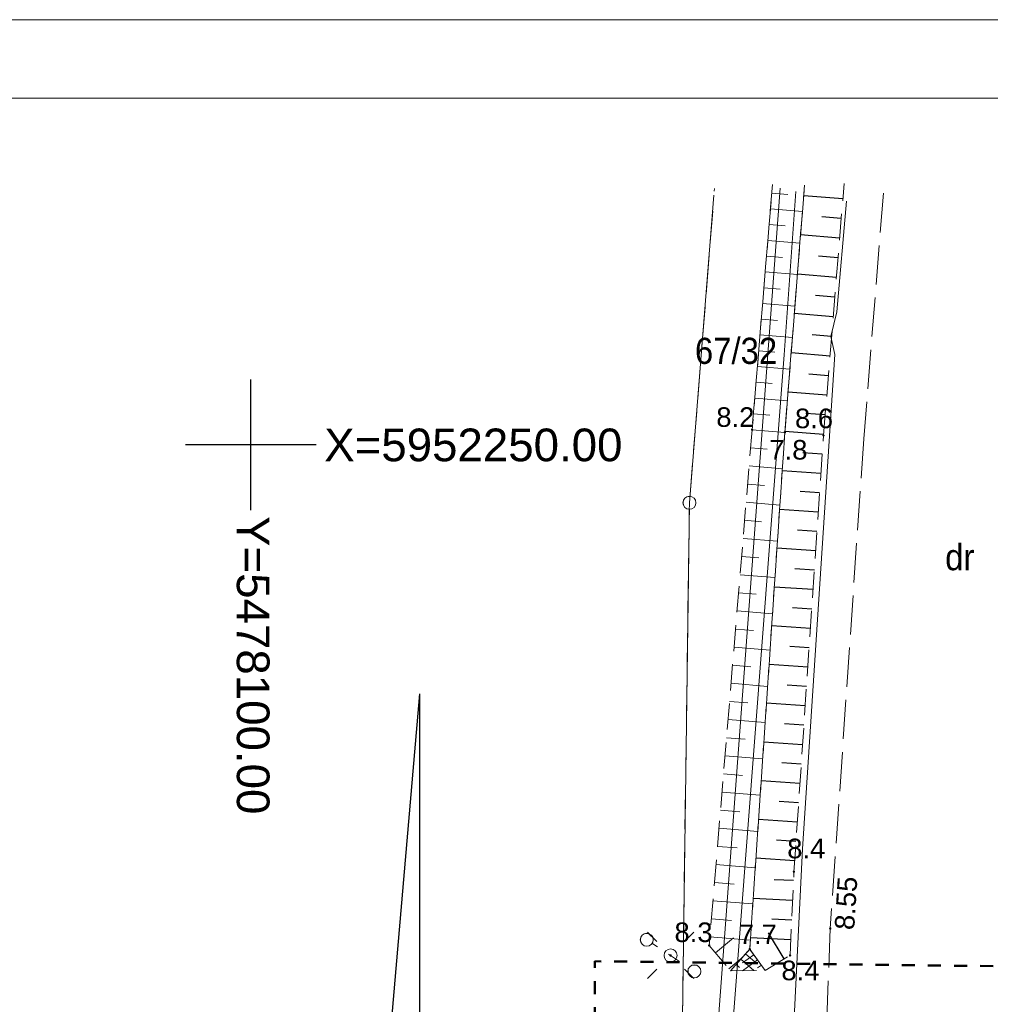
# Model space of a CAD drawing. Extents: x -3 to 10956327, y 0 to 11904415.
# Tile 5 of 15: x 5478091 to 5478128, y 5952229 to 5952266. Entities that reach past the tile are written whole.
import ezdxf
from ezdxf.enums import TextEntityAlignment as Align

# ---------------------------------------------------------------- set-up
doc = ezdxf.new("R2010")
doc.units = 0
doc.header["$LTSCALE"] = 0.5
for name, pattern in [('1 1', [2, 1, -1]), ('2 1', [3, 2, -1]), ('3 1', [4, 3, -1]), ('EGKK', [4, 3, -1]), ('EGUG', [2, 1, -1])]:
    doc.linetypes.add(name, pattern=pattern)
doc.layers.get('0').update_dxf_attribs({"color": 251})
for name, color, linetype, lineweight in [('--tabelka rysunku', 7, 'Continuous', 0), ('EGDE', 7, 'Continuous', 20), ('EGDE_O', 7, 'Continuous', 20), ('EGKK', 251, 'Continuous', 20), ('EGKK_O', 251, 'Continuous', 20), ('EGPG', 251, 'Continuous', 20), ('EGPG_O', 251, 'Continuous', 20), ('EGUG', 251, 'Continuous', 20), ('OTK', 251, 'Continuous', 20), ('OTR', 251, 'Continuous', 20), ('OTRN', 251, 'Continuous', 20), ('OTRN_O', 251, 'Continuous', 18), ('OTRS', 251, 'Continuous', 20), ('OTRS_O', 251, 'Continuous', 18), ('SUE', 251, 'Continuous', 20), ('SUP', 251, 'Continuous', 20), ('SUW', 251, 'Continuous', 20)]:
    doc.layers.add(name, color=color, linetype=linetype, lineweight=lineweight)
for name, color, linetype in [('PARSI', 7, 'Continuous'), ('Strzałka', 251, 'Continuous'), ('Wymiarowanie', 7, 'Continuous')]:
    doc.layers.add(name, color=color, linetype=linetype)
doc.styles.add('BDOT', font='Arial.ttf', dxfattribs={"width": 0.9})
doc.styles.add('EGBP', font='arial.ttf')
doc.styles.add('EGiB', font='Arial.ttf', dxfattribs={"width": 0.9})
doc.styles.add('MZSK', font='Arial.ttf', dxfattribs={"width": 0.9, "height": 0.75})

# ---------------------------------------------------------------- blocks, each defined once
blk = doc.blocks.new('OTRN')
at = {"layer": 'OTRN', "color": 0, "const_width": 0.09}
blk.add_lwpolyline([(-0.045, 0, 1), (0.045, 0, 1)], format="xyb", close=True, dxfattribs=at)
at = {"layer": 'OTRN_O', "color": 0, "style": 'BDOT'}
blk.add_attdef('RZEDNA', (0.514, 0.515), '', height=1.5, dxfattribs=at)
blk = doc.blocks.new('OTRS')
at = {"layer": 'OTRS', "color": 0, "lineweight": -3, "const_width": 0.09}
blk.add_lwpolyline([(-0.045, 0, 1), (0.045, 0, 1)], format="xyb", close=True, dxfattribs=at)
at = {"layer": 'OTRS_O', "color": 0, "style": 'BDOT'}
blk.add_attdef('RZEDNA', (0.514, 0.515), '', height=1.5, dxfattribs=at)
blk = doc.blocks.new('SUPP')
at = {"color": 0}
blk.add_wipeout([(0.48, 0), (0.457, 0.148), (0.388, 0.282), (0.282, 0.388), (0.148, 0.457), (0, 0.48), (-0.148, 0.457), (-0.282, 0.388), (-0.388, 0.282), (-0.457, 0.148), (-0.48, 0), (-0.457, -0.148), (-0.388, -0.282), (-0.282, -0.388), (-0.148, -0.457), (0, -0.48), (0.148, -0.457), (0.282, -0.388), (0.388, -0.282), (0.457, -0.148)], dxfattribs=at).dxf.layer = 'SUP'
at = {"layer": 'SUP', "color": 0, "lineweight": 18}
blk.add_circle((0, 0), 0.5, dxfattribs=at)
blk = doc.blocks.new('SUEO')
at = {"layer": 'SUE', "color": 0, "lineweight": 18}
blk.add_circle((0, 0), 0.5, dxfattribs=at)
blk = doc.blocks.new('SUE_L')
at = {"layer": 'SUE', "color": 0, "lineweight": 18}
for p, q in [((-1.768, 1.768), (-1.061, 1.061)), ((1.061, 1.061), (1.768, 1.768)), ((-1.768, -1.768), (-1.061, -1.061)), ((1.061, -1.061), (1.768, -1.768))]:
    blk.add_line(p, q, dxfattribs=at)
at = {"layer": 'SUE', "color": 0, "const_width": 0.09}
blk.add_lwpolyline([(-0.045, 0, 1), (0.045, 0, 1)], format="xyb", close=True, dxfattribs=at)
blk = doc.blocks.new('EGPG_a')
at = {"layer": 'EGPG_O', "color": 0, "style": 'EGBP'}
blk.add_attdef('NRP', (0.976, 0.519), '', height=1.5, dxfattribs=at)
at = {"color": 0}
blk.add_wipeout([(0.48, 0), (0.457, 0.148), (0.388, 0.282), (0.282, 0.388), (0.148, 0.457), (0, 0.48), (-0.148, 0.457), (-0.282, 0.388), (-0.388, 0.282), (-0.457, 0.148), (-0.48, 0), (-0.457, -0.148), (-0.388, -0.282), (-0.282, -0.388), (-0.148, -0.457), (0, -0.48), (0.148, -0.457), (0.282, -0.388), (0.388, -0.282), (0.457, -0.148)], dxfattribs=at).dxf.layer = 'EGPG'
at = {"layer": 'EGPG', "color": 0, "lineweight": 18}
blk.add_circle((0, 0, 1), 0.5, dxfattribs=at)
blk = doc.blocks.new('mzsk')
at = {"layer": 'PARSI', "color": 0}
for p, q in [((0, -5), (0, 5)), ((5, 0), (-5, 0))]:
    blk.add_line(p, q, dxfattribs=at)

msp = doc.modelspace()

# ---------------------------------------------------------------- linework, layer by layer
at = {"flags": 128}
for points in [[(5478106.46, 5952240.484), (5478104.218, 5952214.447), (5478108.702, 5952214.447)], [(5478106.46, 5952240.484), (5478106.46, 5952202.369)]]:
    msp.add_lwpolyline(points, dxfattribs=at)
at = {"layer": 'EGUG', "linetype": 'EGUG', "lineweight": 18}
msp.add_lwpolyline([(5478117.734, 5952259.699), (5478117.742, 5952259.804)], dxfattribs=at)
at = {"layer": 'OTK', "linetype": '3 1', "lineweight": 18}
msp.add_lwpolyline([(5478124.2, 5952259.624), (5478123.45, 5952250.23), (5478122.17, 5952231.51), (5478121.79, 5952221.71), (5478121.19, 5952200.03), (5478121.55, 5952177.52), (5478121.71, 5952172.53), (5478121.84, 5952169.929)], dxfattribs=at)
at = {"layer": 'OTR'}
for p, q in [((5478119.932, 5952259.63), (5478120.543, 5952259.579)), ((5478119.882, 5952259.027), (5478121.105, 5952258.925)), ((5478119.882, 5952259.027), (5478121.105, 5952258.925)), ((5478119.832, 5952258.424), (5478120.444, 5952258.373)), ((5478119.832, 5952258.424), (5478120.444, 5952258.373)), ((5478119.782, 5952257.821), (5478121.008, 5952257.719)), ((5478119.782, 5952257.821), (5478121.008, 5952257.719)), ((5478119.732, 5952257.219), (5478120.346, 5952257.168)), ((5478119.732, 5952257.219), (5478120.346, 5952257.168)), ((5478119.682, 5952256.616), (5478120.912, 5952256.514)), ((5478119.682, 5952256.616), (5478120.912, 5952256.514)), ((5478119.632, 5952256.013), (5478120.248, 5952255.962)), ((5478119.632, 5952256.013), (5478120.248, 5952255.962)), ((5478119.582, 5952255.41), (5478120.816, 5952255.308)), ((5478119.582, 5952255.41), (5478120.816, 5952255.308)), ((5478119.531, 5952254.808), (5478120.149, 5952254.756)), ((5478119.531, 5952254.808), (5478120.149, 5952254.756)), ((5478119.481, 5952254.205), (5478120.719, 5952254.102)), ((5478119.481, 5952254.205), (5478120.719, 5952254.102)), ((5478119.431, 5952253.602), (5478120.051, 5952253.55)), ((5478119.431, 5952253.602), (5478120.051, 5952253.55)), ((5478119.381, 5952252.999), (5478120.623, 5952252.896)), ((5478119.381, 5952252.999), (5478120.623, 5952252.896)), ((5478119.331, 5952252.396), (5478119.953, 5952252.345)), ((5478119.331, 5952252.396), (5478119.953, 5952252.345)), ((5478119.281, 5952251.794), (5478120.527, 5952251.69)), ((5478119.281, 5952251.794), (5478120.527, 5952251.69)), ((5478119.231, 5952251.191), (5478119.855, 5952251.139)), ((5478119.231, 5952251.191), (5478119.855, 5952251.139)), ((5478119.18, 5952250.58), (5478120.43, 5952250.476)), ((5478119.18, 5952250.58), (5478120.43, 5952250.476)), ((5478119.122, 5952249.887), (5478119.753, 5952249.835)), ((5478119.122, 5952249.887), (5478119.753, 5952249.835)), ((5478119.065, 5952249.195), (5478120.336, 5952249.089)), ((5478119.065, 5952249.195), (5478120.336, 5952249.089)), ((5478119.007, 5952248.502), (5478119.648, 5952248.449)), ((5478119.007, 5952248.502), (5478119.648, 5952248.449)), ((5478118.95, 5952247.81), (5478120.242, 5952247.702)), ((5478118.95, 5952247.81), (5478120.242, 5952247.702)), ((5478118.892, 5952247.117), (5478119.543, 5952247.063)), ((5478118.892, 5952247.117), (5478119.543, 5952247.063)), ((5478118.834, 5952246.424), (5478120.148, 5952246.315)), ((5478118.834, 5952246.424), (5478120.148, 5952246.315)), ((5478118.777, 5952245.732), (5478119.439, 5952245.677)), ((5478118.777, 5952245.732), (5478119.439, 5952245.677)), ((5478118.719, 5952245.039), (5478120.054, 5952244.928)), ((5478118.719, 5952245.039), (5478120.054, 5952244.928)), ((5478118.662, 5952244.347), (5478119.334, 5952244.291)), ((5478118.662, 5952244.347), (5478119.334, 5952244.291)), ((5478118.604, 5952243.654), (5478119.959, 5952243.541)), ((5478118.604, 5952243.654), (5478119.959, 5952243.541)), ((5478118.546, 5952242.961), (5478119.229, 5952242.905)), ((5478118.546, 5952242.961), (5478119.229, 5952242.905)), ((5478118.489, 5952242.269), (5478119.865, 5952242.154)), ((5478118.489, 5952242.269), (5478119.865, 5952242.154)), ((5478118.431, 5952241.576), (5478119.125, 5952241.519)), ((5478118.431, 5952241.576), (5478119.125, 5952241.519)), ((5478118.374, 5952240.884), (5478119.771, 5952240.767)), ((5478118.374, 5952240.884), (5478119.771, 5952240.767)), ((5478118.316, 5952240.191), (5478119.02, 5952240.133)), ((5478118.316, 5952240.191), (5478119.02, 5952240.133)), ((5478118.258, 5952239.498), (5478119.677, 5952239.38)), ((5478118.258, 5952239.498), (5478119.677, 5952239.38)), ((5478118.201, 5952238.806), (5478118.916, 5952238.746)), ((5478118.201, 5952238.806), (5478118.916, 5952238.746)), ((5478118.143, 5952238.113), (5478119.583, 5952237.994)), ((5478118.143, 5952238.113), (5478119.583, 5952237.994)), ((5478118.086, 5952237.421), (5478118.811, 5952237.36)), ((5478118.086, 5952237.421), (5478118.811, 5952237.36)), ((5478118.028, 5952236.728), (5478119.489, 5952236.607)), ((5478118.028, 5952236.728), (5478119.489, 5952236.607)), ((5478117.97, 5952236.036), (5478118.706, 5952235.974)), ((5478117.97, 5952236.036), (5478118.706, 5952235.974)), ((5478117.913, 5952235.343), (5478119.395, 5952235.22)), ((5478117.913, 5952235.343), (5478119.395, 5952235.22)), ((5478117.855, 5952234.65), (5478118.602, 5952234.588)), ((5478117.855, 5952234.65), (5478118.602, 5952234.588)), ((5478117.798, 5952233.958), (5478119.301, 5952233.833)), ((5478117.74, 5952233.265), (5478118.497, 5952233.202)), ((5478117.74, 5952233.265), (5478118.497, 5952233.202)), ((5478117.682, 5952232.573), (5478119.207, 5952232.446)), ((5478117.682, 5952232.573), (5478119.207, 5952232.446)), ((5478117.625, 5952231.88), (5478118.392, 5952231.816)), ((5478117.625, 5952231.88), (5478118.392, 5952231.816)), ((5478117.567, 5952231.187), (5478119.113, 5952231.059)), ((5478117.567, 5952231.187), (5478119.113, 5952231.059)), ((5478117.775, 5952230.579), (5478118.467, 5952231.156)), ((5478117.775, 5952230.579), (5478118.467, 5952231.156)), ((5478118.284, 5952229.969), (5478118.819, 5952230.415)), ((5478118.284, 5952229.969), (5478118.819, 5952230.415)), ((5478119.243, 5952230.508), (5478118.813, 5952230.199)), ((5478119.243, 5952230.508), (5478118.813, 5952230.199)), ((5478118.932, 5952230.542), (5478119.292, 5952230.221)), ((5478118.932, 5952230.542), (5478119.292, 5952230.221)), ((5478118.564, 5952230.13), (5478118.696, 5952230.012)), ((5478118.564, 5952230.13), (5478118.696, 5952230.012)), ((5478118.748, 5952230.336), (5478119.24, 5952229.897)), ((5478118.748, 5952230.336), (5478119.24, 5952229.897)), ((5478119.388, 5952230.305), (5478118.816, 5952229.894)), ((5478119.388, 5952230.305), (5478118.816, 5952229.894)), ((5478119.534, 5952230.103), (5478119.391, 5952230)), ((5478119.534, 5952230.103), (5478119.391, 5952230)), ((5478118.38, 5952229.923), (5478118.417, 5952229.891)), ((5478118.38, 5952229.923), (5478118.417, 5952229.891))]:
    msp.add_line(p, q, dxfattribs=at)
at = {"layer": 'OTR', "linetype": '2 1', "lineweight": 18}
for points in [[(5478119.959, 5952259.954), (5478119.18, 5952250.58), (5478117.54, 5952230.86), (5478118.35, 5952229.89), (5478119.09, 5952230.72), (5478120.43, 5952250.48), (5478121.185, 5952259.93)], [(5478121.169, 5952259.73), (5478120.43, 5952250.48), (5478119.09, 5952230.72), (5478119.68, 5952229.9), (5478120.63, 5952230.48), (5478120.78, 5952233.68), (5478121.91, 5952250.36), (5478122.699, 5952259.995)], [(5478119.905, 5952259.298), (5478119.18, 5952250.58), (5478117.54, 5952230.86), (5478118.35, 5952229.89), (5478119.09, 5952230.72), (5478120.43, 5952250.48), (5478121.167, 5952259.712)], [(5478121.115, 5952259.048), (5478120.43, 5952250.48), (5478119.09, 5952230.72), (5478119.68, 5952229.9), (5478120.63, 5952230.48), (5478120.78, 5952233.68), (5478121.91, 5952250.36), (5478122.63, 5952259.145)]]:
    msp.add_lwpolyline(points, dxfattribs=at)
msp.add_lwpolyline([(5478118.35, 5952229.89), (5478119.68, 5952229.9), (5478119.09, 5952230.72)], close=True, dxfattribs=at)
msp.add_lwpolyline([(5478118.35, 5952229.89), (5478119.68, 5952229.9), (5478119.09, 5952230.72)], close=True, dxfattribs=at)
at = {"layer": 'Strzałka', "linetype": 'ByBlock'}
for p, q in [((5478122.651, 5952259.41), (5478121.153, 5952259.532)), ((5478122.59, 5952258.658), (5478121.842, 5952258.72)), ((5478122.528, 5952257.907), (5478121.033, 5952258.03)), ((5478122.467, 5952257.156), (5478121.72, 5952257.217)), ((5478122.405, 5952256.404), (5478120.913, 5952256.527)), ((5478122.344, 5952255.653), (5478121.598, 5952255.714)), ((5478122.282, 5952254.902), (5478120.793, 5952255.024)), ((5478122.221, 5952254.15), (5478121.477, 5952254.211)), ((5478122.159, 5952253.399), (5478120.673, 5952253.521)), ((5478122.097, 5952252.648), (5478121.355, 5952252.709)), ((5478122.036, 5952251.897), (5478120.553, 5952252.018)), ((5478121.974, 5952251.145), (5478121.234, 5952251.206)), ((5478121.913, 5952250.394), (5478120.433, 5952250.515)), ((5478121.862, 5952249.653), (5478121.121, 5952249.703)), ((5478121.812, 5952248.912), (5478120.33, 5952249.012)), ((5478121.762, 5952248.171), (5478121.021, 5952248.221)), ((5478121.712, 5952247.43), (5478120.23, 5952247.53)), ((5478121.661, 5952246.689), (5478120.921, 5952246.739)), ((5478121.611, 5952245.948), (5478120.129, 5952246.049)), ((5478121.561, 5952245.207), (5478120.82, 5952245.257)), ((5478121.511, 5952244.466), (5478120.029, 5952244.567)), ((5478121.461, 5952243.725), (5478120.72, 5952243.775)), ((5478121.41, 5952242.984), (5478119.928, 5952243.085)), ((5478121.36, 5952242.243), (5478120.619, 5952242.293)), ((5478121.31, 5952241.502), (5478119.828, 5952241.603)), ((5478121.26, 5952240.761), (5478120.519, 5952240.812)), ((5478121.21, 5952240.02), (5478119.727, 5952240.121)), ((5478121.159, 5952239.279), (5478120.418, 5952239.33)), ((5478121.109, 5952238.538), (5478119.627, 5952238.639)), ((5478121.059, 5952237.797), (5478120.318, 5952237.848)), ((5478121.009, 5952237.056), (5478119.527, 5952237.157)), ((5478120.959, 5952236.315), (5478120.217, 5952236.366)), ((5478120.908, 5952235.574), (5478119.426, 5952235.675)), ((5478120.858, 5952234.833), (5478120.117, 5952234.884)), ((5478120.808, 5952234.093), (5478119.326, 5952234.193)), ((5478120.764, 5952233.339), (5478120.018, 5952233.374)), ((5478120.729, 5952232.585), (5478119.221, 5952232.656)), ((5478120.693, 5952231.832), (5478119.932, 5952231.867)), ((5478120.658, 5952231.078), (5478119.119, 5952231.15)), ((5478120.41, 5952230.346), (5478119.805, 5952231.338))]:
    msp.add_line(p, q, dxfattribs=at)
at = {"layer": 'SUE', "lineweight": 18}
msp.add_lwpolyline([(5478122.794, 5952259.321), (5478122.42, 5952255.09), (5478122.19, 5952254.15), (5478122.34, 5952253.46), (5478121.11, 5952234.56), (5478120.33, 5952218.76), (5478120.17, 5952218.07), (5478120.36, 5952217.46), (5478119.64, 5952204.23), (5478119.96, 5952199.59), (5478120.23, 5952183.23), (5478120.02, 5952182.42), (5478120.27, 5952181.74), (5478120.53, 5952176.17), (5478121, 5952170.37), (5478121.025, 5952169.868)], dxfattribs=at)
at = {"layer": 'SUP', "linetype": '1 1', "lineweight": 18}
msp.add_lwpolyline([(5478115.15, 5952231.08), (5478116.97, 5952229.87)], dxfattribs=at)
at = {"layer": 'SUW', "lineweight": 18}
msp.add_lwpolyline([(5478120.846, 5952259.693), (5478120.4, 5952253.44), (5478117.88, 5952220.52), (5478120.21, 5952170.106)], dxfattribs=at)

# ---------------------------------------------------------------- block references
at = {"layer": 'OTRN'}
ref = msp.add_blockref('OTRN', (5478119.18, 5952250.58), dxfattribs=dict(at, xscale=0.5, yscale=0.5, zscale=0.5, rotation=360))
ref.add_attrib('RZEDNA', '8.2', (5478117.81, 5952250.69, 8.2), dxfattribs={"layer": 'OTRN_O', "color": 0, "height": 0.75, "style": 'BDOT'})
ref = msp.add_blockref('OTRN', (5478121.91, 5952250.36), dxfattribs=dict(at, xscale=0.5, yscale=0.5, zscale=0.5, rotation=360))
ref.add_attrib('RZEDNA', '8.6', (5478120.82, 5952250.64, 8.6), dxfattribs={"layer": 'OTRN_O', "color": 0, "height": 0.75, "style": 'BDOT'})
ref = msp.add_blockref('OTRN', (5478120.43, 5952250.48), dxfattribs=dict(at, xscale=0.5, yscale=0.5, zscale=0.5, rotation=360))
ref.add_attrib('RZEDNA', '7.8', (5478119.84, 5952249.44, 7.8), dxfattribs={"layer": 'OTRN_O', "color": 0, "height": 0.75, "style": 'BDOT'})
ref = msp.add_blockref('OTRN', (5478120.78, 5952233.68), dxfattribs=dict(at, xscale=0.5, yscale=0.5, zscale=0.5, rotation=360))
ref.add_attrib('RZEDNA', '8.4', (5478120.523, 5952234.193, 8.4), dxfattribs={"layer": 'OTRN_O', "color": 0, "height": 0.75, "style": 'BDOT'})
ref = msp.add_blockref('OTRN', (5478117.54, 5952230.86), dxfattribs=dict(at, xscale=0.5, yscale=0.5, zscale=0.5, rotation=360))
ref.add_attrib('RZEDNA', '8.3', (5478116.21, 5952230.99, 8.3), dxfattribs={"layer": 'OTRN_O', "color": 0, "height": 0.75, "style": 'BDOT'})
ref = msp.add_blockref('OTRN', (5478119.09, 5952230.72), dxfattribs=dict(at, xscale=0.5, yscale=0.5, zscale=0.5, rotation=360))
ref.add_attrib('RZEDNA', '7.7', (5478118.67, 5952230.91, 7.7), dxfattribs={"layer": 'OTRN_O', "color": 0, "height": 0.75, "style": 'BDOT'})
ref = msp.add_blockref('OTRN', (5478120.63, 5952230.48), dxfattribs=dict(at, xscale=0.5, yscale=0.5, zscale=0.5, rotation=360))
ref.add_attrib('RZEDNA', '8.4', (5478120.3, 5952229.53, 8.4), dxfattribs={"layer": 'OTRN_O', "color": 0, "height": 0.75, "style": 'BDOT'})
at = {"layer": 'OTRS'}
ref = msp.add_blockref('OTRS', (5478122.17, 5952231.51), dxfattribs=dict(at, xscale=0.5, yscale=0.5, zscale=0.5, rotation=360))
ref.add_attrib('RZEDNA', '8.55', (5478123.081, 5952231.436, 8.55), dxfattribs={"layer": 'OTRS_O', "color": 0, "height": 0.75, "rotation": 86.4232, "style": 'BDOT'})
at = {"layer": 'PARSI', "xscale": 0.5, "yscale": 0.5, "zscale": 0.5}
msp.add_blockref('mzsk', (5478100, 5952250), dxfattribs=at)

# ---------------------------------------------------------------- texts
at = {"layer": 'EGDE_O', "insert": (5478116.992, 5952253.084), "char_height": 1, "attachment_point": 7, "style": 'EGiB'}
msp.add_mtext('67/32', dxfattribs=at)
at = {"layer": 'EGKK_O', "insert": (5478126.565, 5952246.209), "char_height": 1, "width": 1.89347, "attachment_point": 1, "style": 'EGiB'}
msp.add_mtext('dr', dxfattribs=at)
at = {"layer": 'Wymiarowanie', "style": 'MZSK'}
msp.add_text('X=5952250.00', height=1.25, dxfattribs=at).set_placement((5478102.811, 5952249.001), align=Align.BOTTOM_LEFT)
msp.add_text('Y=5478100.00', height=1.25, rotation=-90, dxfattribs=at).set_placement((5478100.718, 5952235.872), align=Align.TOP_RIGHT)

# ---------------------------------------------------------------- next in the draw order: block references
at = {"layer": 'SUE', "xscale": 0.5, "yscale": 0.5, "zscale": 0.5, "rotation": 360}
msp.add_blockref('SUEO', (5478116.06, 5952230.48), dxfattribs=at)
at = {"layer": 'SUP', "xscale": 0.5, "yscale": 0.5, "zscale": 0.5}
for p in [(5478115.15, 5952231.08), (5478116.97, 5952229.87)]:
    msp.add_blockref('SUPP', p, dxfattribs=at)

# ---------------------------------------------------------------- next in the draw order: linework, layer by layer
at = {"layer": 'EGDE', "lineweight": 18}
msp.add_lwpolyline([(5478117.721, 5952259.545), (5478116.78, 5952247.79), (5478116.07, 5952195.31), (5478117.84, 5952195.65), (5478117.03, 5952216.4), (5478120.247, 5952259.821)], dxfattribs=at)
at = {"layer": 'Strzałka', "linetype": '1 1', "lineweight": 50, "flags": 128}
msp.add_lwpolyline([(5478188.435, 5952229.332), (5478187.552, 5952193.554), (5478113.251, 5952194.092), (5478113.161, 5952230.256), (5478188.435, 5952229.332), (5478188.435, 5952229.332)], dxfattribs=at)

# ---------------------------------------------------------------- next in the draw order: block references
at = {"layer": 'SUE', "xscale": 0.5, "yscale": 0.5, "zscale": 0.5}
msp.add_blockref('SUE_L', (5478116.06, 5952230.48), dxfattribs=at)

# ---------------------------------------------------------------- next in the draw order: block references
at = {"layer": 'EGPG', "xscale": 0.5, "yscale": 0.5, "zscale": 0.5, "rotation": 360}
msp.add_blockref('EGPG_a', (5478116.78, 5952247.79), dxfattribs=at)

# ---------------------------------------------------------------- next in the draw order: linework, layer by layer
at = {"layer": '--tabelka rysunku', "linetype": 'Continuous'}
for points in [[(5477991.358, 5952117.761), (5478201.358, 5952117.761), (5478201.358, 5952266.261), (5477991.358, 5952266.261)], [(5478003.358, 5952120.761), (5478198.358, 5952120.761), (5478198.358, 5952263.261), (5478003.358, 5952263.261)]]:
    msp.add_lwpolyline(points, close=True, dxfattribs=at)
at = {"layer": 'EGKK', "linetype": 'EGKK', "lineweight": 18}
msp.add_lwpolyline([(5478089.996, 5952190.255), (5478116.07, 5952195.31), (5478116.78, 5952247.79), (5478117.673, 5952258.939)], dxfattribs=at)

doc.saveas('drawing.dxf')
